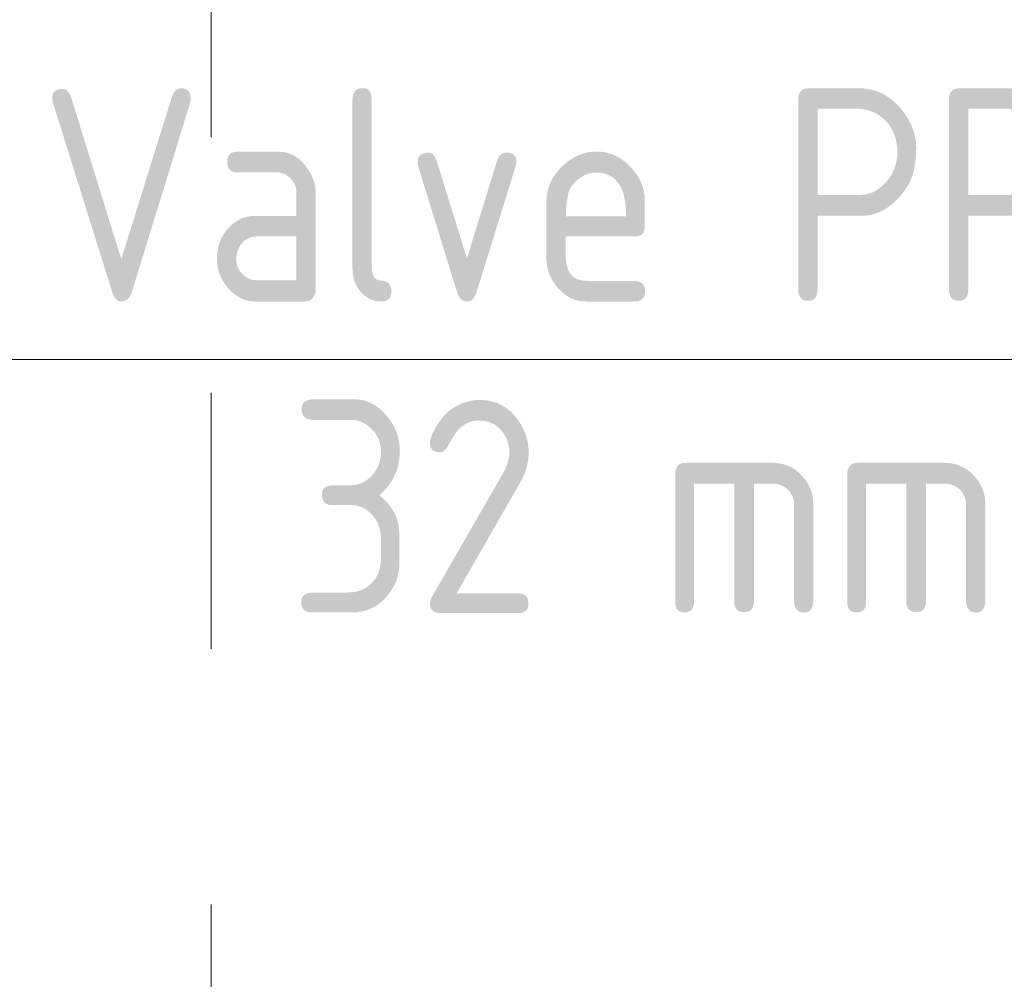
# Model space of a CAD drawing. Header units: millimetres. Extents: x 38570 to 76040, y -5041 to 9267.
# Tile 114 of 169: x 72026 to 72603, y -1877 to -1314. Entities that reach past the tile are written whole.
import ezdxf

# ---------------------------------------------------------------- set-up
doc = ezdxf.new("R2010")
doc.units = ezdxf.units.MM
doc.linetypes.add('ADSK_Скрыто', pattern=[300, 150, -150])
doc.layers.add('G-____-____-SYMB', color=111, linetype='ADSK_Скрыто', lineweight=20)
doc.layers.add('P-PIPE-____-IDEN', color=2, linetype='Continuous', lineweight=20)
doc.styles.add('GOST Common', font='GOST_Common.ttf', dxfattribs={"width": 0.9, "height": 125})

# ---------------------------------------------------------------- blocks, each defined once
blk = doc.blocks.new('ADSK_M_Арматура трубопроводов - ADSK_Наименование_Диаметр условный_15-1637255-3D Отопление Right')
at = {"layer": 'P-PIPE-____-IDEN'}
blk.add_line((53027.03, -2392.36), (53777.03, -2392.36), dxfattribs=at)

msp = doc.modelspace()

# ---------------------------------------------------------------- linework, layer by layer
at = {"layer": 'G-____-____-SYMB'}
msp.add_line((72138.07, 6266.72), (72138.07, -2548.96), dxfattribs=at)

# ---------------------------------------------------------------- block references
at = {"layer": 'P-PIPE-____-IDEN'}
msp.add_blockref('ADSK_M_Арматура трубопроводов - ADSK_Наименование_Диаметр условный_15-1637255-3D Отопление Right', (18987.24, 878.78), dxfattribs=at)

# ---------------------------------------------------------------- texts
at = {"layer": 'P-PIPE-____-IDEN', "lineweight": 9, "char_height": 125, "attachment_point": 1, "style": 'GOST Common'}
for s, insert, width in [('Valve PPR', (72037.23, -1354.67), 840.5693), ('32 mm', (72183.26, -1537.42), 487.0252)]:
    msp.add_mtext(s, dxfattribs=dict(at, insert=insert, width=width))

doc.saveas('drawing.dxf')
